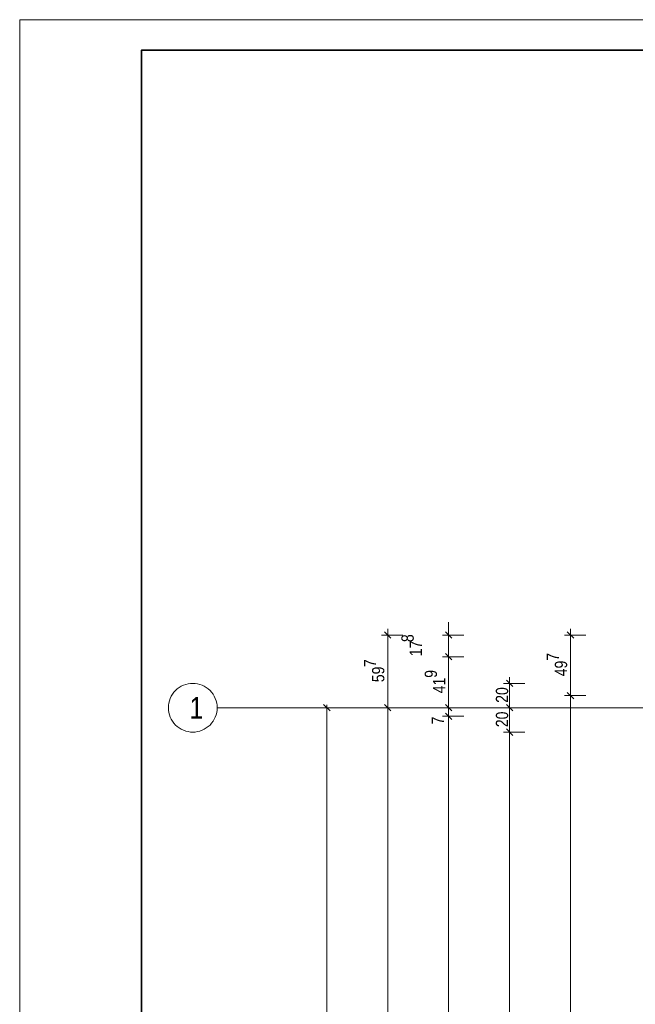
# Model space of a CAD drawing. Extents: x -420 to 300, y 62 to 1112.
# Tile 231 of 256: x -420 to -319, y 951 to 1112. Entities that reach past the tile are written whole.
import ezdxf
from ezdxf.lldxf.tags import DXFTag

# ---------------------------------------------------------------- set-up
doc = ezdxf.new("R2010")
doc.units = 0
doc.layers.get('0').update_dxf_attribs({"lineweight": 13})
for name, color, linetype, lineweight in [('70 -71 Achsen- 1 Gebäudeachsen', 7, 'STRICHPUNKT2-A06CPUWML0', 18), ('iwb_Plankopf Rahmen', 7, 'Continuous', 35), ('Keine-A06CPUWIL0', 7, 'Continuous', 9)]:
    doc.layers.add(name, color=color, linetype=linetype, lineweight=lineweight)
doc.layers.add('70 -76 Bemaßung- 2 Allgemein', color=9, linetype='Continuous', lineweight=5, true_color=0x808080)
doc.styles.get("Standard").update_dxf_attribs({"font": 'ARIALN.TTF'})
tags = doc.linetypes.add('STRICHPUNKT2-A06CPUWML0', pattern=[12.7, 6.35, -3.175, 0, -3.175]).pattern_tags.tags
tags[10:11] = [DXFTag(74, 4), DXFTag(75, 0), DXFTag(340, '0'), DXFTag(46, 0.0), DXFTag(50, 0.0), DXFTag(44, 0.0), DXFTag(45, 0.0)]
tags[8:9] = [DXFTag(74, 4), DXFTag(75, 0), DXFTag(340, '0'), DXFTag(46, 0.0), DXFTag(50, 0.0), DXFTag(44, 0.0), DXFTag(45, 0.0)]
tags[6:7] = [DXFTag(74, 4), DXFTag(75, 0), DXFTag(340, '0'), DXFTag(46, 0.0), DXFTag(50, 0.0), DXFTag(44, 0.0), DXFTag(45, 0.0)]
tags[4:5] = [DXFTag(74, 4), DXFTag(75, 0), DXFTag(340, '0'), DXFTag(46, 0.0), DXFTag(50, 0.0), DXFTag(44, 0.0), DXFTag(45, 0.0)]

# ---------------------------------------------------------------- blocks, each defined once
blk = doc.blocks.new('Referenz-A06CPUWNL0', base_point=(-395.24, 76.95))
at = {"layer": '70 -71 Achsen- 1 Gebäudeachsen', "color": 0, "linetype": 'STRICHPUNKT2-A06CPUWML0', "ltscale": 0.18}
blk.add_line((-387.24, 999.45), (76.5, 999.45), dxfattribs=at)
at = {"layer": '70 -76 Bemaßung- 2 Allgemein', "color": 0, "linetype": 'Continuous', "ltscale": 0.13}
for p, q in [((-359.24, 1012.39), (-359.24, 1010.33)), ((-349.24, 1012.45), (-349.24, 1013.51)), ((-349.24, 1010.39), (-349.24, 1012.45)), ((-329.24, 1012.39), (-329.24, 1010.33)), ((-356.74, 1011.39), (-360.24, 1011.39)), ((-346.74, 1011.39), (-350.24, 1011.39)), ((-349.24, 1007.83), (-349.24, 1011.39)), ((-326.74, 1011.39), (-330.24, 1011.39)), ((-359.24, 1000.51), (-359.24, 1010.33)), ((-329.24, 1002.51), (-329.24, 1010.33)), ((-346.74, 1007.83), (-350.24, 1007.83)), ((-346.74, 1007.83), (-350.24, 1007.83)), ((-349.24, 1008.83), (-349.24, 1006.77)), ((-349.24, 1008.83), (-349.24, 1006.77)), ((-349.24, 1006.77), (-349.24, 1005.71)), ((-349.24, 1000.51), (-349.24, 1006.77)), ((-339.24, 1004.45), (-339.24, 1002.39)), ((-336.74, 1003.45), (-340.24, 1003.45)), ((-339.24, 1000.51), (-339.24, 1002.39)), ((-329.24, 1000.45), (-329.24, 1002.51)), ((-329.24, 1002.45), (-329.24, 1000.39)), ((-349.24, 1000.51), (-349.24, 1001.57)), ((-326.74, 1001.45), (-330.24, 1001.45)), ((-326.74, 1001.45), (-330.24, 1001.45)), ((-367.24, 999.45), (-370.24, 999.45)), ((-369.77, 999.98), (-368.71, 998.92)), ((-369.24, 999.95), (-369.24, 998.39)), ((-356.74, 999.45), (-360.24, 999.45)), ((-356.74, 999.45), (-360.24, 999.45)), ((-359.24, 998.45), (-359.24, 1000.51)), ((-359.24, 1000.45), (-359.24, 998.39)), ((-346.74, 999.45), (-350.24, 999.45)), ((-346.74, 999.45), (-350.24, 999.45)), ((-349.24, 998.45), (-349.24, 1000.51)), ((-349.24, 998.45), (-349.24, 1000.51)), ((-349.24, 998.05), (-349.24, 999.45)), ((-336.74, 999.45), (-340.24, 999.45)), ((-336.74, 999.45), (-340.24, 999.45)), ((-339.24, 998.45), (-339.24, 1000.51)), ((-339.24, 1000.45), (-339.24, 998.39)), ((-329.24, 775.21), (-329.24, 1000.39)), ((-369.24, 835.51), (-369.24, 998.39)), ((-359.24, 775.51), (-359.24, 998.39)), ((-346.74, 998.05), (-350.24, 998.05)), ((-346.74, 998.05), (-350.24, 998.05)), ((-349.24, 999.05), (-349.24, 996.99)), ((-349.24, 999.05), (-349.24, 996.99)), ((-339.24, 996.51), (-339.24, 998.39)), ((-349.24, 996.99), (-349.24, 995.93)), ((-349.24, 836.91), (-349.24, 996.99)), ((-339.24, 994.45), (-339.24, 996.51)), ((-339.24, 996.45), (-339.24, 994.39)), ((-336.74, 995.45), (-340.24, 995.45)), ((-336.74, 995.45), (-340.24, 995.45)), ((-339.24, 839.51), (-339.24, 994.39))]:
    blk.add_line(p, q, dxfattribs=at)
at = {"layer": '70 -76 Bemaßung- 2 Allgemein', "color": 0, "linetype": 'Continuous', "lineweight": 20, "ltscale": 0.2}
for p, q in [((-359.77, 1011.92), (-358.71, 1010.86)), ((-348.71, 1010.86), (-349.77, 1011.92)), ((-329.77, 1011.92), (-328.71, 1010.86)), ((-349.77, 1008.36), (-348.71, 1007.3)), ((-349.77, 1008.36), (-348.71, 1007.3)), ((-339.77, 1003.98), (-338.71, 1002.92)), ((-328.71, 1000.92), (-329.77, 1001.98)), ((-329.77, 1001.98), (-328.71, 1000.92)), ((-358.71, 998.92), (-359.77, 999.98)), ((-359.77, 999.98), (-358.71, 998.92)), ((-348.71, 998.92), (-349.77, 999.98)), ((-348.71, 998.92), (-349.77, 999.98)), ((-338.71, 998.92), (-339.77, 999.98)), ((-339.77, 999.98), (-338.71, 998.92)), ((-349.77, 998.58), (-348.71, 997.52)), ((-349.77, 998.58), (-348.71, 997.52)), ((-338.71, 994.92), (-339.77, 995.98)), ((-339.77, 995.98), (-338.71, 994.92))]:
    blk.add_line(p, q, dxfattribs=at)
at = {"layer": 'Keine-A06CPUWIL0', "color": 0, "linetype": 'Continuous', "ltscale": 0.13}
for p, q in [((-394.07, 1002.28), (-393.78, 1002.55)), ((-393.78, 1002.55), (-393.46, 1002.78)), ((-393.46, 1002.78), (-393.12, 1002.98)), ((-393.12, 1002.98), (-392.77, 1003.15)), ((-392.77, 1003.15), (-392.4, 1003.28)), ((-392.4, 1003.28), (-392.02, 1003.38)), ((-392.02, 1003.38), (-391.63, 1003.43)), ((-391.63, 1003.43), (-391.24, 1003.45)), ((-391.24, 1003.45), (-390.85, 1003.43)), ((-390.85, 1003.43), (-390.46, 1003.38)), ((-390.46, 1003.38), (-390.08, 1003.28)), ((-390.08, 1003.28), (-389.71, 1003.15)), ((-389.71, 1003.15), (-389.35, 1002.98)), ((-389.35, 1002.98), (-389.02, 1002.78)), ((-389.02, 1002.78), (-388.7, 1002.55)), ((-388.7, 1002.55), (-388.41, 1002.28)), ((-395.07, 1000.61), (-394.93, 1000.98)), ((-394.93, 1000.98), (-394.77, 1001.34)), ((-394.77, 1001.34), (-394.56, 1001.68)), ((-394.56, 1001.68), (-394.33, 1001.99)), ((-394.33, 1001.99), (-394.07, 1002.28)), ((-388.41, 1002.28), (-388.15, 1001.99)), ((-388.15, 1001.99), (-387.91, 1001.68)), ((-387.91, 1001.68), (-387.71, 1001.34)), ((-387.71, 1001.34), (-387.54, 1000.98)), ((-387.54, 1000.98), (-387.41, 1000.61)), ((-395.24, 999.45), (-395.22, 999.85)), ((-395.22, 999.06), (-395.24, 999.45)), ((-395.22, 999.85), (-395.16, 1000.23)), ((-395.16, 1000.23), (-395.07, 1000.61)), ((-387.41, 1000.61), (-387.31, 1000.23)), ((-387.31, 1000.23), (-387.26, 999.85)), ((-387.26, 999.85), (-387.24, 999.45)), ((-387.24, 999.45), (-387.26, 999.06)), ((-395.16, 998.67), (-395.22, 999.06)), ((-395.07, 998.29), (-395.16, 998.67)), ((-394.93, 997.92), (-395.07, 998.29)), ((-394.77, 997.57), (-394.93, 997.92)), ((-394.56, 997.23), (-394.77, 997.57)), ((-387.71, 997.57), (-387.91, 997.23)), ((-387.54, 997.92), (-387.71, 997.57)), ((-387.41, 998.29), (-387.54, 997.92)), ((-387.31, 998.67), (-387.41, 998.29)), ((-387.26, 999.06), (-387.31, 998.67)), ((-394.33, 996.92), (-394.56, 997.23)), ((-394.07, 996.62), (-394.33, 996.92)), ((-393.78, 996.36), (-394.07, 996.62)), ((-393.46, 996.13), (-393.78, 996.36)), ((-393.12, 995.93), (-393.46, 996.13)), ((-392.77, 995.76), (-393.12, 995.93)), ((-389.35, 995.93), (-389.71, 995.76)), ((-389.02, 996.13), (-389.35, 995.93)), ((-388.7, 996.36), (-389.02, 996.13)), ((-388.41, 996.62), (-388.7, 996.36)), ((-388.15, 996.92), (-388.41, 996.62)), ((-387.91, 997.23), (-388.15, 996.92)), ((-392.4, 995.63), (-392.77, 995.76)), ((-392.02, 995.53), (-392.4, 995.63)), ((-391.63, 995.47), (-392.02, 995.53)), ((-391.24, 995.45), (-391.63, 995.47)), ((-390.85, 995.47), (-391.24, 995.45)), ((-390.46, 995.53), (-390.85, 995.47)), ((-390.08, 995.63), (-390.46, 995.53)), ((-389.71, 995.76), (-390.08, 995.63))]:
    blk.add_line(p, q, dxfattribs=at)
at = {"layer": '70 -76 Bemaßung- 2 Allgemein', "color": 0, "linetype": 'Continuous', "ltscale": 0.13, "char_height": 2.0138, "attachment_point": 1, "rotation": 90}
for s, insert in [('{\\fArial Narrow;8}', (-356.99, 1010.23)), ('{\\fArial Narrow;17}', (-355.65, 1007.91)), ('{\\fArial Narrow;7}', (-363.15, 1006.13)), ('{\\fArial Narrow;7}', (-333.15, 1007.16)), ('{\\fArial Narrow;49}', (-331.81, 1004.62)), ('{\\fArial Narrow;59}', (-361.81, 1003.65)), ('{\\fArial Narrow;9}', (-353.17, 1004.37)), ('{\\fArial Narrow;41}', (-351.82, 1001.83)), ('{\\fArial Narrow;20}', (-341.49, 1000.26)), ('{\\fArial Narrow;20}', (-341.49, 996.26)), ('{\\fArial Narrow;7}', (-352.03, 996.71))]:
    blk.add_mtext(s, dxfattribs=dict(at, insert=insert))
at = {"layer": 'Keine-A06CPUWIL0', "color": 0, "linetype": 'Continuous', "ltscale": 0.13, "insert": (-391.77, 1001.21), "char_height": 3.5241, "attachment_point": 1}
blk.add_mtext('{\\fArial Narrow;1}', dxfattribs=at)

msp = doc.modelspace()

# ---------------------------------------------------------------- linework, layer by layer
at = {"layer": 'iwb_Plankopf Rahmen', "color": 8, "lineweight": 13, "ltscale": 0.13, "true_color": 0x808080}
msp.add_lwpolyline([(300.35, 62.43), (-419.65, 62.43), (-419.65, 1112.43), (300.35, 1112.43), (300.35, 62.43)], close=True, dxfattribs=at)
at = {"layer": 'iwb_Plankopf Rahmen', "ltscale": 0.35}
msp.add_lwpolyline([(-399.65, 67.43), (-399.65, 1107.43), (295.35, 1107.43), (295.35, 67.43), (-399.65, 67.43)], close=True, dxfattribs=at)

# ---------------------------------------------------------------- block references
at = {"color": 8, "lineweight": 13, "ltscale": 0.13, "true_color": 0x808080}
msp.add_blockref('Referenz-A06CPUWNL0', (-395.24, 76.95), dxfattribs=at)

doc.saveas('drawing.dxf')
